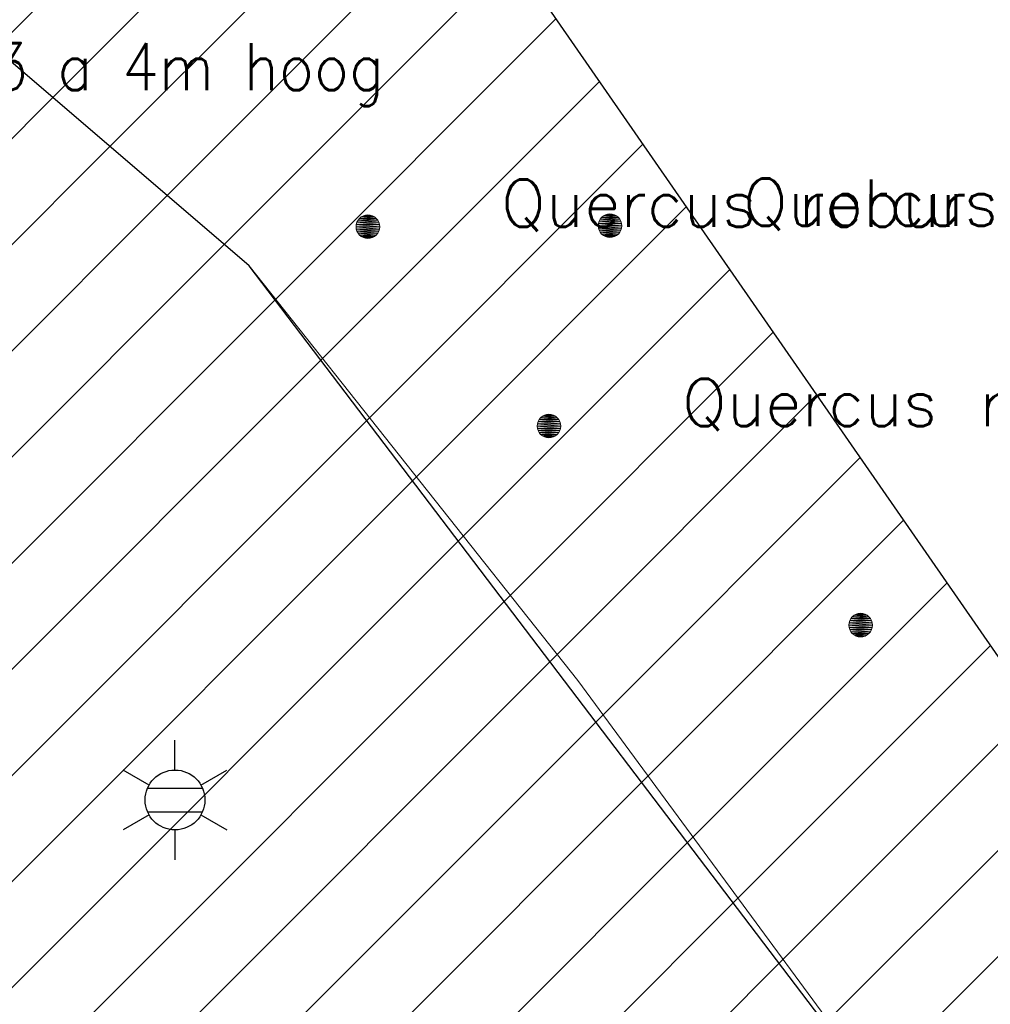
# Model space of a CAD drawing. Header units: metres. Extents: x 102852 to 106916, y 385458 to 392749.
# Tile 37 of 47: x 105008 to 105028, y 388290 to 388310. Entities that reach past the tile are written whole.
import ezdxf
from ezdxf.enums import TextEntityAlignment as Align

# ---------------------------------------------------------------- set-up
doc = ezdxf.new("R2010")
doc.units = ezdxf.units.M
for name, color, linetype, lineweight in [('0-ATLETIEK', 31, 'Continuous', 30), ('0-BEPLANTING', 14, 'Continuous', 30), ('0-GRAS OM SPORTVELDEN', 2, 'Continuous', 30), ('_alg-maatvoering', 7, 'Continuous', 0), ('B-WE-GR-STRUIK-G', 90, 'Continuous', 13), ('B-WE-IE-OV-LICHTMAST-S', 40, 'Continuous', 30), ('Bomen', 84, 'Continuous', 0), ('Boomsoort', 10, 'Continuous', 0), ('X-XX-AL-TEKENBLAD_HULPLIJN-G', 31, 'Continuous', 25)]:
    doc.layers.add(name, color=color, linetype=linetype, lineweight=lineweight)
for name, color, linetype in [('B-10', 60, 'Continuous'), ('B-6', 60, 'Continuous'), ('maaitegel', 31, 'Continuous')]:
    doc.layers.add(name, color=color, linetype=linetype)
doc.styles.add('NLCS-ISO', font='NLCS-ISO.ttf')
doc.styles.add('Style-STANDARD', font='STANDARD.shx')
doc.styles.add('Style-txt', font='txt.shx')

# ---------------------------------------------------------------- blocks, each defined once
blk = doc.blocks.new('B-SIE-WEG_LICHTMAST-SO_4')
at = {"ltscale": 0.1}
for p, q in [((0, 1.266), (0, 2.531)), ((-1.096, 0.633), (-2.192, 1.266)), ((1.096, 0.633), (2.192, 1.266)), ((-1.096, -0.633), (-2.192, -1.266)), ((1.096, -0.633), (2.192, -1.266)), ((0, -1.266), (0, -2.531))]:
    blk.add_line(p, q, dxfattribs=at)
at = {"flags": 128}
for points in [[(-1.163, 0.5), (1.163, 0.5)], [(-1.163, -0.5), (1.163, -0.5)]]:
    blk.add_lwpolyline(points, dxfattribs=at)
at = {"ltscale": 0.1}
blk.add_circle((0, 0), 1.266, dxfattribs=at)
at = {"style": 'NLCS-ISO'}
blk.add_attdef('TYPE', text='', height=1.8, dxfattribs=at).set_placement((0, 2.531), align=Align.BOTTOM_CENTER)
blk = doc.blocks.new('MPOLYGON_255')
at = {"layer": 'Bomen', "flags": 128}
for points in [[(105025.548, 388297.765), (105025.505, 388297.742), (105025.782, 388297.742)], [(105025.595, 388297.779), (105025.548, 388297.765), (105025.739, 388297.765)], [(105025.548, 388297.765), (105025.739, 388297.765), (105025.782, 388297.742)], [(105025.644, 388297.784), (105025.595, 388297.779), (105025.692, 388297.779)], [(105025.595, 388297.779), (105025.692, 388297.779), (105025.739, 388297.765)], [(105025.398, 388297.583), (105025.394, 388297.534), (105025.894, 388297.534)], [(105025.413, 388297.63), (105025.398, 388297.583), (105025.889, 388297.583)], [(105025.398, 388297.583), (105025.889, 388297.583), (105025.894, 388297.534)], [(105025.436, 388297.673), (105025.413, 388297.63), (105025.874, 388297.63)], [(105025.413, 388297.63), (105025.874, 388297.63), (105025.889, 388297.583)], [(105025.467, 388297.711), (105025.436, 388297.673), (105025.851, 388297.673)], [(105025.436, 388297.673), (105025.851, 388297.673), (105025.874, 388297.63)], [(105025.505, 388297.742), (105025.467, 388297.711), (105025.82, 388297.711)], [(105025.467, 388297.711), (105025.82, 388297.711), (105025.851, 388297.673)], [(105025.505, 388297.742), (105025.782, 388297.742), (105025.82, 388297.711)], [(105025.394, 388297.534), (105025.398, 388297.486), (105025.889, 388297.486)], [(105025.394, 388297.534), (105025.894, 388297.534), (105025.889, 388297.486)], [(105025.398, 388297.486), (105025.413, 388297.439), (105025.874, 388297.439)], [(105025.398, 388297.486), (105025.889, 388297.486), (105025.874, 388297.439)], [(105025.413, 388297.439), (105025.436, 388297.395), (105025.851, 388297.395)], [(105025.413, 388297.439), (105025.874, 388297.439), (105025.851, 388297.395)], [(105025.436, 388297.395), (105025.467, 388297.358), (105025.82, 388297.358)], [(105025.436, 388297.395), (105025.851, 388297.395), (105025.82, 388297.358)], [(105025.467, 388297.358), (105025.505, 388297.326), (105025.782, 388297.326)], [(105025.467, 388297.358), (105025.82, 388297.358), (105025.782, 388297.326)], [(105025.505, 388297.326), (105025.548, 388297.303), (105025.739, 388297.303)], [(105025.505, 388297.326), (105025.782, 388297.326), (105025.739, 388297.303)], [(105025.548, 388297.303), (105025.595, 388297.289), (105025.692, 388297.289)], [(105025.548, 388297.303), (105025.739, 388297.303), (105025.692, 388297.289)], [(105025.595, 388297.289), (105025.692, 388297.289), (105025.644, 388297.284)]]:
    blk.add_lwpolyline(points, close=True, dxfattribs=at)
at = {"layer": 'Bomen', "color": 74, "true_color": 0x55aa00, "flags": 128}
for points in [[(105025.505, 388297.742), (105025.548, 388297.765)], [(105025.548, 388297.765), (105025.595, 388297.779)], [(105025.595, 388297.779), (105025.644, 388297.784)], [(105025.644, 388297.784), (105025.692, 388297.779)], [(105025.692, 388297.779), (105025.739, 388297.765)], [(105025.739, 388297.765), (105025.782, 388297.742)], [(105025.394, 388297.534), (105025.398, 388297.583)], [(105025.398, 388297.583), (105025.413, 388297.63)], [(105025.413, 388297.63), (105025.436, 388297.673)], [(105025.436, 388297.673), (105025.467, 388297.711)], [(105025.467, 388297.711), (105025.505, 388297.742)], [(105025.782, 388297.742), (105025.82, 388297.711)], [(105025.82, 388297.711), (105025.851, 388297.673)], [(105025.851, 388297.673), (105025.874, 388297.63)], [(105025.874, 388297.63), (105025.889, 388297.583)], [(105025.889, 388297.583), (105025.894, 388297.534)], [(105025.398, 388297.486), (105025.394, 388297.534)], [(105025.413, 388297.439), (105025.398, 388297.486)], [(105025.436, 388297.395), (105025.413, 388297.439)], [(105025.467, 388297.358), (105025.436, 388297.395)], [(105025.505, 388297.326), (105025.467, 388297.358)], [(105025.82, 388297.358), (105025.782, 388297.326)], [(105025.851, 388297.395), (105025.82, 388297.358)], [(105025.874, 388297.439), (105025.851, 388297.395)], [(105025.889, 388297.486), (105025.874, 388297.439)], [(105025.894, 388297.534), (105025.889, 388297.486)], [(105025.548, 388297.303), (105025.505, 388297.326)], [(105025.595, 388297.289), (105025.548, 388297.303)], [(105025.644, 388297.284), (105025.595, 388297.289)], [(105025.692, 388297.289), (105025.644, 388297.284)], [(105025.739, 388297.303), (105025.692, 388297.289)], [(105025.782, 388297.326), (105025.739, 388297.303)]]:
    blk.add_lwpolyline(points, dxfattribs=at)
at = {"layer": 'Bomen'}
for points in [[(105025.548, 388297.765), (105025.505, 388297.742), (105025.782, 388297.742)], [(105025.595, 388297.779), (105025.548, 388297.765), (105025.739, 388297.765)], [(105025.548, 388297.765), (105025.739, 388297.765), (105025.782, 388297.742)], [(105025.644, 388297.784), (105025.595, 388297.779), (105025.692, 388297.779)], [(105025.595, 388297.779), (105025.692, 388297.779), (105025.739, 388297.765)], [(105025.398, 388297.583), (105025.394, 388297.534), (105025.894, 388297.534)], [(105025.413, 388297.63), (105025.398, 388297.583), (105025.889, 388297.583)], [(105025.398, 388297.583), (105025.889, 388297.583), (105025.894, 388297.534)], [(105025.436, 388297.673), (105025.413, 388297.63), (105025.874, 388297.63)], [(105025.413, 388297.63), (105025.874, 388297.63), (105025.889, 388297.583)], [(105025.467, 388297.711), (105025.436, 388297.673), (105025.851, 388297.673)], [(105025.436, 388297.673), (105025.851, 388297.673), (105025.874, 388297.63)], [(105025.505, 388297.742), (105025.467, 388297.711), (105025.82, 388297.711)], [(105025.467, 388297.711), (105025.82, 388297.711), (105025.851, 388297.673)], [(105025.505, 388297.742), (105025.782, 388297.742), (105025.82, 388297.711)]]:
    blk.add_solid(points, dxfattribs=at)
at = {"layer": 'Bomen', "extrusion": (0, 0, -1)}
for points in [[(-105025.394, 388297.534), (-105025.398, 388297.486), (-105025.889, 388297.486)], [(-105025.394, 388297.534), (-105025.894, 388297.534), (-105025.889, 388297.486)], [(-105025.398, 388297.486), (-105025.413, 388297.439), (-105025.874, 388297.439)], [(-105025.398, 388297.486), (-105025.889, 388297.486), (-105025.874, 388297.439)], [(-105025.413, 388297.439), (-105025.436, 388297.395), (-105025.851, 388297.395)], [(-105025.413, 388297.439), (-105025.874, 388297.439), (-105025.851, 388297.395)], [(-105025.436, 388297.395), (-105025.467, 388297.358), (-105025.82, 388297.358)], [(-105025.436, 388297.395), (-105025.851, 388297.395), (-105025.82, 388297.358)], [(-105025.467, 388297.358), (-105025.505, 388297.326), (-105025.782, 388297.326)], [(-105025.467, 388297.358), (-105025.82, 388297.358), (-105025.782, 388297.326)], [(-105025.505, 388297.326), (-105025.548, 388297.303), (-105025.739, 388297.303)], [(-105025.505, 388297.326), (-105025.782, 388297.326), (-105025.739, 388297.303)], [(-105025.548, 388297.303), (-105025.595, 388297.289), (-105025.692, 388297.289)], [(-105025.548, 388297.303), (-105025.739, 388297.303), (-105025.692, 388297.289)], [(-105025.595, 388297.289), (-105025.692, 388297.289), (-105025.644, 388297.284)]]:
    blk.add_solid(points, dxfattribs=at)
blk = doc.blocks.new('MPOLYGON_322')
at = {"layer": 'Bomen', "flags": 128}
for points in [[(105015.01, 388306.098), (105014.987, 388306.055), (105015.449, 388306.055)], [(105015.041, 388306.136), (105015.01, 388306.098), (105015.425, 388306.098)], [(105015.01, 388306.098), (105015.425, 388306.098), (105015.449, 388306.055)], [(105015.079, 388306.167), (105015.041, 388306.136), (105015.394, 388306.136)], [(105015.041, 388306.136), (105015.394, 388306.136), (105015.425, 388306.098)], [(105015.122, 388306.19), (105015.079, 388306.167), (105015.356, 388306.167)], [(105015.079, 388306.167), (105015.356, 388306.167), (105015.394, 388306.136)], [(105015.169, 388306.204), (105015.122, 388306.19), (105015.313, 388306.19)], [(105015.122, 388306.19), (105015.313, 388306.19), (105015.356, 388306.167)], [(105015.218, 388306.209), (105015.169, 388306.204), (105015.266, 388306.204)], [(105015.169, 388306.204), (105015.266, 388306.204), (105015.313, 388306.19)], [(105014.972, 388306.008), (105014.968, 388305.959), (105015.468, 388305.959)], [(105014.968, 388305.959), (105014.972, 388305.91), (105015.463, 388305.91)], [(105014.968, 388305.959), (105015.468, 388305.959), (105015.463, 388305.91)], [(105014.987, 388306.055), (105014.972, 388306.008), (105015.463, 388306.008)], [(105014.972, 388306.008), (105015.463, 388306.008), (105015.468, 388305.959)], [(105014.972, 388305.91), (105014.987, 388305.863), (105015.449, 388305.863)], [(105014.972, 388305.91), (105015.463, 388305.91), (105015.449, 388305.863)], [(105014.987, 388306.055), (105015.449, 388306.055), (105015.463, 388306.008)], [(105014.987, 388305.863), (105015.01, 388305.82), (105015.425, 388305.82)], [(105014.987, 388305.863), (105015.449, 388305.863), (105015.425, 388305.82)], [(105015.01, 388305.82), (105015.041, 388305.782), (105015.394, 388305.782)], [(105015.01, 388305.82), (105015.425, 388305.82), (105015.394, 388305.782)], [(105015.041, 388305.782), (105015.079, 388305.751), (105015.356, 388305.751)], [(105015.041, 388305.782), (105015.394, 388305.782), (105015.356, 388305.751)], [(105015.079, 388305.751), (105015.122, 388305.728), (105015.313, 388305.728)], [(105015.079, 388305.751), (105015.356, 388305.751), (105015.313, 388305.728)], [(105015.122, 388305.728), (105015.169, 388305.714), (105015.266, 388305.714)], [(105015.122, 388305.728), (105015.313, 388305.728), (105015.266, 388305.714)], [(105015.169, 388305.714), (105015.266, 388305.714), (105015.218, 388305.709)]]:
    blk.add_lwpolyline(points, close=True, dxfattribs=at)
at = {"layer": 'Bomen', "color": 74, "true_color": 0x55aa00, "flags": 128}
for points in [[(105014.987, 388306.055), (105015.01, 388306.098)], [(105015.01, 388306.098), (105015.041, 388306.136)], [(105015.041, 388306.136), (105015.079, 388306.167)], [(105015.079, 388306.167), (105015.122, 388306.19)], [(105015.122, 388306.19), (105015.169, 388306.204)], [(105015.169, 388306.204), (105015.218, 388306.209)], [(105015.218, 388306.209), (105015.266, 388306.204)], [(105015.266, 388306.204), (105015.313, 388306.19)], [(105015.313, 388306.19), (105015.356, 388306.167)], [(105015.356, 388306.167), (105015.394, 388306.136)], [(105015.394, 388306.136), (105015.425, 388306.098)], [(105015.425, 388306.098), (105015.449, 388306.055)], [(105014.968, 388305.959), (105014.972, 388306.008)], [(105014.972, 388305.91), (105014.968, 388305.959)], [(105014.972, 388306.008), (105014.987, 388306.055)], [(105014.987, 388305.863), (105014.972, 388305.91)], [(105015.449, 388306.055), (105015.463, 388306.008)], [(105015.463, 388305.91), (105015.449, 388305.863)], [(105015.463, 388306.008), (105015.468, 388305.959)], [(105015.468, 388305.959), (105015.463, 388305.91)], [(105015.01, 388305.82), (105014.987, 388305.863)], [(105015.041, 388305.782), (105015.01, 388305.82)], [(105015.079, 388305.751), (105015.041, 388305.782)], [(105015.122, 388305.728), (105015.079, 388305.751)], [(105015.169, 388305.714), (105015.122, 388305.728)], [(105015.218, 388305.709), (105015.169, 388305.714)], [(105015.266, 388305.714), (105015.218, 388305.709)], [(105015.313, 388305.728), (105015.266, 388305.714)], [(105015.356, 388305.751), (105015.313, 388305.728)], [(105015.394, 388305.782), (105015.356, 388305.751)], [(105015.425, 388305.82), (105015.394, 388305.782)], [(105015.449, 388305.863), (105015.425, 388305.82)]]:
    blk.add_lwpolyline(points, dxfattribs=at)
at = {"layer": 'Bomen'}
for points in [[(105015.01, 388306.098), (105014.987, 388306.055), (105015.449, 388306.055)], [(105015.041, 388306.136), (105015.01, 388306.098), (105015.425, 388306.098)], [(105015.01, 388306.098), (105015.425, 388306.098), (105015.449, 388306.055)], [(105015.079, 388306.167), (105015.041, 388306.136), (105015.394, 388306.136)], [(105015.041, 388306.136), (105015.394, 388306.136), (105015.425, 388306.098)], [(105015.122, 388306.19), (105015.079, 388306.167), (105015.356, 388306.167)], [(105015.079, 388306.167), (105015.356, 388306.167), (105015.394, 388306.136)], [(105015.169, 388306.204), (105015.122, 388306.19), (105015.313, 388306.19)], [(105015.122, 388306.19), (105015.313, 388306.19), (105015.356, 388306.167)], [(105015.218, 388306.209), (105015.169, 388306.204), (105015.266, 388306.204)], [(105015.169, 388306.204), (105015.266, 388306.204), (105015.313, 388306.19)], [(105014.972, 388306.008), (105014.968, 388305.959), (105015.468, 388305.959)], [(105014.987, 388306.055), (105014.972, 388306.008), (105015.463, 388306.008)], [(105014.972, 388306.008), (105015.463, 388306.008), (105015.468, 388305.959)], [(105014.987, 388306.055), (105015.449, 388306.055), (105015.463, 388306.008)]]:
    blk.add_solid(points, dxfattribs=at)
at = {"layer": 'Bomen', "extrusion": (0, 0, -1)}
for points in [[(-105014.968, 388305.959), (-105014.972, 388305.91), (-105015.463, 388305.91)], [(-105014.968, 388305.959), (-105015.468, 388305.959), (-105015.463, 388305.91)], [(-105014.972, 388305.91), (-105014.987, 388305.863), (-105015.449, 388305.863)], [(-105014.972, 388305.91), (-105015.463, 388305.91), (-105015.449, 388305.863)], [(-105014.987, 388305.863), (-105015.01, 388305.82), (-105015.425, 388305.82)], [(-105014.987, 388305.863), (-105015.449, 388305.863), (-105015.425, 388305.82)], [(-105015.01, 388305.82), (-105015.041, 388305.782), (-105015.394, 388305.782)], [(-105015.01, 388305.82), (-105015.425, 388305.82), (-105015.394, 388305.782)], [(-105015.041, 388305.782), (-105015.079, 388305.751), (-105015.356, 388305.751)], [(-105015.041, 388305.782), (-105015.394, 388305.782), (-105015.356, 388305.751)], [(-105015.079, 388305.751), (-105015.122, 388305.728), (-105015.313, 388305.728)], [(-105015.079, 388305.751), (-105015.356, 388305.751), (-105015.313, 388305.728)], [(-105015.122, 388305.728), (-105015.169, 388305.714), (-105015.266, 388305.714)], [(-105015.122, 388305.728), (-105015.313, 388305.728), (-105015.266, 388305.714)], [(-105015.169, 388305.714), (-105015.266, 388305.714), (-105015.218, 388305.709)]]:
    blk.add_solid(points, dxfattribs=at)
blk = doc.blocks.new('MPOLYGON_323')
at = {"layer": 'Bomen', "flags": 128}
for points in [[(105020.109, 388306.076), (105020.095, 388306.029), (105020.585, 388306.029)], [(105020.132, 388306.119), (105020.109, 388306.076), (105020.571, 388306.076)], [(105020.109, 388306.076), (105020.571, 388306.076), (105020.585, 388306.029)], [(105020.163, 388306.157), (105020.132, 388306.119), (105020.548, 388306.119)], [(105020.132, 388306.119), (105020.548, 388306.119), (105020.571, 388306.076)], [(105020.201, 388306.188), (105020.163, 388306.157), (105020.517, 388306.157)], [(105020.163, 388306.157), (105020.517, 388306.157), (105020.548, 388306.119)], [(105020.244, 388306.211), (105020.201, 388306.188), (105020.479, 388306.188)], [(105020.201, 388306.188), (105020.479, 388306.188), (105020.517, 388306.157)], [(105020.291, 388306.225), (105020.244, 388306.211), (105020.436, 388306.211)], [(105020.244, 388306.211), (105020.436, 388306.211), (105020.479, 388306.188)], [(105020.34, 388306.23), (105020.291, 388306.225), (105020.389, 388306.225)], [(105020.291, 388306.225), (105020.389, 388306.225), (105020.436, 388306.211)], [(105020.095, 388306.029), (105020.09, 388305.98), (105020.59, 388305.98)], [(105020.09, 388305.98), (105020.095, 388305.931), (105020.585, 388305.931)], [(105020.09, 388305.98), (105020.59, 388305.98), (105020.585, 388305.931)], [(105020.095, 388306.029), (105020.585, 388306.029), (105020.59, 388305.98)], [(105020.095, 388305.931), (105020.109, 388305.884), (105020.571, 388305.884)], [(105020.095, 388305.931), (105020.585, 388305.931), (105020.571, 388305.884)], [(105020.109, 388305.884), (105020.132, 388305.841), (105020.548, 388305.841)], [(105020.109, 388305.884), (105020.571, 388305.884), (105020.548, 388305.841)], [(105020.132, 388305.841), (105020.163, 388305.803), (105020.517, 388305.803)], [(105020.132, 388305.841), (105020.548, 388305.841), (105020.517, 388305.803)], [(105020.163, 388305.803), (105020.201, 388305.772), (105020.479, 388305.772)], [(105020.163, 388305.803), (105020.517, 388305.803), (105020.479, 388305.772)], [(105020.201, 388305.772), (105020.244, 388305.749), (105020.436, 388305.749)], [(105020.201, 388305.772), (105020.479, 388305.772), (105020.436, 388305.749)], [(105020.244, 388305.749), (105020.291, 388305.735), (105020.389, 388305.735)], [(105020.244, 388305.749), (105020.436, 388305.749), (105020.389, 388305.735)], [(105020.291, 388305.735), (105020.389, 388305.735), (105020.34, 388305.73)]]:
    blk.add_lwpolyline(points, close=True, dxfattribs=at)
at = {"layer": 'Bomen', "color": 74, "true_color": 0x55aa00, "flags": 128}
for points in [[(105020.095, 388306.029), (105020.109, 388306.076)], [(105020.109, 388306.076), (105020.132, 388306.119)], [(105020.132, 388306.119), (105020.163, 388306.157)], [(105020.163, 388306.157), (105020.201, 388306.188)], [(105020.201, 388306.188), (105020.244, 388306.211)], [(105020.244, 388306.211), (105020.291, 388306.225)], [(105020.291, 388306.225), (105020.34, 388306.23)], [(105020.34, 388306.23), (105020.389, 388306.225)], [(105020.389, 388306.225), (105020.436, 388306.211)], [(105020.436, 388306.211), (105020.479, 388306.188)], [(105020.479, 388306.188), (105020.517, 388306.157)], [(105020.517, 388306.157), (105020.548, 388306.119)], [(105020.548, 388306.119), (105020.571, 388306.076)], [(105020.571, 388306.076), (105020.585, 388306.029)], [(105020.09, 388305.98), (105020.095, 388306.029)], [(105020.095, 388305.931), (105020.09, 388305.98)], [(105020.109, 388305.884), (105020.095, 388305.931)], [(105020.132, 388305.841), (105020.109, 388305.884)], [(105020.571, 388305.884), (105020.548, 388305.841)], [(105020.585, 388305.931), (105020.571, 388305.884)], [(105020.585, 388306.029), (105020.59, 388305.98)], [(105020.59, 388305.98), (105020.585, 388305.931)], [(105020.163, 388305.803), (105020.132, 388305.841)], [(105020.201, 388305.772), (105020.163, 388305.803)], [(105020.244, 388305.749), (105020.201, 388305.772)], [(105020.291, 388305.735), (105020.244, 388305.749)], [(105020.34, 388305.73), (105020.291, 388305.735)], [(105020.389, 388305.735), (105020.34, 388305.73)], [(105020.436, 388305.749), (105020.389, 388305.735)], [(105020.479, 388305.772), (105020.436, 388305.749)], [(105020.517, 388305.803), (105020.479, 388305.772)], [(105020.548, 388305.841), (105020.517, 388305.803)]]:
    blk.add_lwpolyline(points, dxfattribs=at)
at = {"layer": 'Bomen'}
for points in [[(105020.109, 388306.076), (105020.095, 388306.029), (105020.585, 388306.029)], [(105020.132, 388306.119), (105020.109, 388306.076), (105020.571, 388306.076)], [(105020.109, 388306.076), (105020.571, 388306.076), (105020.585, 388306.029)], [(105020.163, 388306.157), (105020.132, 388306.119), (105020.548, 388306.119)], [(105020.132, 388306.119), (105020.548, 388306.119), (105020.571, 388306.076)], [(105020.201, 388306.188), (105020.163, 388306.157), (105020.517, 388306.157)], [(105020.163, 388306.157), (105020.517, 388306.157), (105020.548, 388306.119)], [(105020.244, 388306.211), (105020.201, 388306.188), (105020.479, 388306.188)], [(105020.201, 388306.188), (105020.479, 388306.188), (105020.517, 388306.157)], [(105020.291, 388306.225), (105020.244, 388306.211), (105020.436, 388306.211)], [(105020.244, 388306.211), (105020.436, 388306.211), (105020.479, 388306.188)], [(105020.34, 388306.23), (105020.291, 388306.225), (105020.389, 388306.225)], [(105020.291, 388306.225), (105020.389, 388306.225), (105020.436, 388306.211)], [(105020.095, 388306.029), (105020.09, 388305.98), (105020.59, 388305.98)], [(105020.095, 388306.029), (105020.585, 388306.029), (105020.59, 388305.98)]]:
    blk.add_solid(points, dxfattribs=at)
at = {"layer": 'Bomen', "extrusion": (0, 0, -1)}
for points in [[(-105020.09, 388305.98), (-105020.095, 388305.931), (-105020.585, 388305.931)], [(-105020.09, 388305.98), (-105020.59, 388305.98), (-105020.585, 388305.931)], [(-105020.095, 388305.931), (-105020.109, 388305.884), (-105020.571, 388305.884)], [(-105020.095, 388305.931), (-105020.585, 388305.931), (-105020.571, 388305.884)], [(-105020.109, 388305.884), (-105020.132, 388305.841), (-105020.548, 388305.841)], [(-105020.109, 388305.884), (-105020.571, 388305.884), (-105020.548, 388305.841)], [(-105020.132, 388305.841), (-105020.163, 388305.803), (-105020.517, 388305.803)], [(-105020.132, 388305.841), (-105020.548, 388305.841), (-105020.517, 388305.803)], [(-105020.163, 388305.803), (-105020.201, 388305.772), (-105020.479, 388305.772)], [(-105020.163, 388305.803), (-105020.517, 388305.803), (-105020.479, 388305.772)], [(-105020.201, 388305.772), (-105020.244, 388305.749), (-105020.436, 388305.749)], [(-105020.201, 388305.772), (-105020.479, 388305.772), (-105020.436, 388305.749)], [(-105020.244, 388305.749), (-105020.291, 388305.735), (-105020.389, 388305.735)], [(-105020.244, 388305.749), (-105020.436, 388305.749), (-105020.389, 388305.735)], [(-105020.291, 388305.735), (-105020.389, 388305.735), (-105020.34, 388305.73)]]:
    blk.add_solid(points, dxfattribs=at)
blk = doc.blocks.new('MPOLYGON_423')
at = {"layer": 'Bomen', "flags": 128}
for points in [[(105018.872, 388301.921), (105018.841, 388301.883), (105019.257, 388301.883)], [(105018.91, 388301.952), (105018.872, 388301.921), (105019.226, 388301.921)], [(105018.872, 388301.921), (105019.226, 388301.921), (105019.257, 388301.883)], [(105018.953, 388301.975), (105018.91, 388301.952), (105019.188, 388301.952)], [(105018.91, 388301.952), (105019.188, 388301.952), (105019.226, 388301.921)], [(105019, 388301.989), (105018.953, 388301.975), (105019.145, 388301.975)], [(105018.953, 388301.975), (105019.145, 388301.975), (105019.188, 388301.952)], [(105019.049, 388301.994), (105019, 388301.989), (105019.098, 388301.989)], [(105019, 388301.989), (105019.098, 388301.989), (105019.145, 388301.975)], [(105018.804, 388301.793), (105018.799, 388301.744), (105019.299, 388301.744)], [(105018.799, 388301.744), (105018.804, 388301.695), (105019.294, 388301.695)], [(105018.799, 388301.744), (105019.299, 388301.744), (105019.294, 388301.695)], [(105018.818, 388301.84), (105018.804, 388301.793), (105019.294, 388301.793)], [(105018.804, 388301.793), (105019.294, 388301.793), (105019.299, 388301.744)], [(105018.841, 388301.883), (105018.818, 388301.84), (105019.28, 388301.84)], [(105018.818, 388301.84), (105019.28, 388301.84), (105019.294, 388301.793)], [(105018.841, 388301.883), (105019.257, 388301.883), (105019.28, 388301.84)], [(105018.804, 388301.695), (105018.818, 388301.649), (105019.28, 388301.649)], [(105018.804, 388301.695), (105019.294, 388301.695), (105019.28, 388301.649)], [(105018.818, 388301.649), (105018.841, 388301.605), (105019.257, 388301.605)], [(105018.818, 388301.649), (105019.28, 388301.649), (105019.257, 388301.605)], [(105018.841, 388301.605), (105018.872, 388301.567), (105019.226, 388301.567)], [(105018.841, 388301.605), (105019.257, 388301.605), (105019.226, 388301.567)], [(105018.872, 388301.567), (105018.91, 388301.536), (105019.188, 388301.536)], [(105018.872, 388301.567), (105019.226, 388301.567), (105019.188, 388301.536)], [(105018.91, 388301.536), (105018.953, 388301.513), (105019.145, 388301.513)], [(105018.91, 388301.536), (105019.188, 388301.536), (105019.145, 388301.513)], [(105018.953, 388301.513), (105019, 388301.499), (105019.098, 388301.499)], [(105018.953, 388301.513), (105019.145, 388301.513), (105019.098, 388301.499)], [(105019, 388301.499), (105019.098, 388301.499), (105019.049, 388301.494)]]:
    blk.add_lwpolyline(points, close=True, dxfattribs=at)
at = {"layer": 'Bomen', "color": 74, "true_color": 0x55aa00, "flags": 128}
for points in [[(105018.841, 388301.883), (105018.872, 388301.921)], [(105018.872, 388301.921), (105018.91, 388301.952)], [(105018.91, 388301.952), (105018.953, 388301.975)], [(105018.953, 388301.975), (105019, 388301.989)], [(105019, 388301.989), (105019.049, 388301.994)], [(105019.049, 388301.994), (105019.098, 388301.989)], [(105019.098, 388301.989), (105019.145, 388301.975)], [(105019.145, 388301.975), (105019.188, 388301.952)], [(105019.188, 388301.952), (105019.226, 388301.921)], [(105019.226, 388301.921), (105019.257, 388301.883)], [(105018.799, 388301.744), (105018.804, 388301.793)], [(105018.804, 388301.695), (105018.799, 388301.744)], [(105018.804, 388301.793), (105018.818, 388301.84)], [(105018.818, 388301.84), (105018.841, 388301.883)], [(105019.257, 388301.883), (105019.28, 388301.84)], [(105019.28, 388301.84), (105019.294, 388301.793)], [(105019.294, 388301.793), (105019.299, 388301.744)], [(105019.299, 388301.744), (105019.294, 388301.695)], [(105018.818, 388301.649), (105018.804, 388301.695)], [(105018.841, 388301.605), (105018.818, 388301.649)], [(105018.872, 388301.567), (105018.841, 388301.605)], [(105018.91, 388301.536), (105018.872, 388301.567)], [(105018.953, 388301.513), (105018.91, 388301.536)], [(105019, 388301.499), (105018.953, 388301.513)], [(105019.049, 388301.494), (105019, 388301.499)], [(105019.098, 388301.499), (105019.049, 388301.494)], [(105019.145, 388301.513), (105019.098, 388301.499)], [(105019.188, 388301.536), (105019.145, 388301.513)], [(105019.226, 388301.567), (105019.188, 388301.536)], [(105019.257, 388301.605), (105019.226, 388301.567)], [(105019.28, 388301.649), (105019.257, 388301.605)], [(105019.294, 388301.695), (105019.28, 388301.649)]]:
    blk.add_lwpolyline(points, dxfattribs=at)
at = {"layer": 'Bomen'}
for points in [[(105018.872, 388301.921), (105018.841, 388301.883), (105019.257, 388301.883)], [(105018.91, 388301.952), (105018.872, 388301.921), (105019.226, 388301.921)], [(105018.872, 388301.921), (105019.226, 388301.921), (105019.257, 388301.883)], [(105018.953, 388301.975), (105018.91, 388301.952), (105019.188, 388301.952)], [(105018.91, 388301.952), (105019.188, 388301.952), (105019.226, 388301.921)], [(105019, 388301.989), (105018.953, 388301.975), (105019.145, 388301.975)], [(105018.953, 388301.975), (105019.145, 388301.975), (105019.188, 388301.952)], [(105019.049, 388301.994), (105019, 388301.989), (105019.098, 388301.989)], [(105019, 388301.989), (105019.098, 388301.989), (105019.145, 388301.975)], [(105018.804, 388301.793), (105018.799, 388301.744), (105019.299, 388301.744)], [(105018.818, 388301.84), (105018.804, 388301.793), (105019.294, 388301.793)], [(105018.804, 388301.793), (105019.294, 388301.793), (105019.299, 388301.744)], [(105018.841, 388301.883), (105018.818, 388301.84), (105019.28, 388301.84)], [(105018.818, 388301.84), (105019.28, 388301.84), (105019.294, 388301.793)], [(105018.841, 388301.883), (105019.257, 388301.883), (105019.28, 388301.84)]]:
    blk.add_solid(points, dxfattribs=at)
at = {"layer": 'Bomen', "extrusion": (0, 0, -1)}
for points in [[(-105018.799, 388301.744), (-105018.804, 388301.695), (-105019.294, 388301.695)], [(-105018.799, 388301.744), (-105019.299, 388301.744), (-105019.294, 388301.695)], [(-105018.804, 388301.695), (-105018.818, 388301.649), (-105019.28, 388301.649)], [(-105018.804, 388301.695), (-105019.294, 388301.695), (-105019.28, 388301.649)], [(-105018.818, 388301.649), (-105018.841, 388301.605), (-105019.257, 388301.605)], [(-105018.818, 388301.649), (-105019.28, 388301.649), (-105019.257, 388301.605)], [(-105018.841, 388301.605), (-105018.872, 388301.567), (-105019.226, 388301.567)], [(-105018.841, 388301.605), (-105019.257, 388301.605), (-105019.226, 388301.567)], [(-105018.872, 388301.567), (-105018.91, 388301.536), (-105019.188, 388301.536)], [(-105018.872, 388301.567), (-105019.226, 388301.567), (-105019.188, 388301.536)], [(-105018.91, 388301.536), (-105018.953, 388301.513), (-105019.145, 388301.513)], [(-105018.91, 388301.536), (-105019.188, 388301.536), (-105019.145, 388301.513)], [(-105018.953, 388301.513), (-105019, 388301.499), (-105019.098, 388301.499)], [(-105018.953, 388301.513), (-105019.145, 388301.513), (-105019.098, 388301.499)], [(-105019, 388301.499), (-105019.098, 388301.499), (-105019.049, 388301.494)]]:
    blk.add_solid(points, dxfattribs=at)

msp = doc.modelspace()

# ---------------------------------------------------------------- hatches: boundary and pattern name
at = {"layer": '0-ATLETIEK'}
h = msp.add_hatch(dxfattribs=at)
h.set_pattern_fill('ANSI31', color=256, scale=0.5)
h.paths.add_polyline_path([(104949.744, 388260.667), (104948.765, 388257.879), (104947.964, 388255.036), (104947.342, 388252.147), (104946.926, 388249.427), (104946.67, 388246.687), (104946.575, 388243.937), (104946.64, 388241.186), (104946.865, 388238.443), (104947.251, 388235.718), (104947.795, 388233.02), (104948.495, 388230.359), (104938.483, 388239.174), (104933.442, 388233.477), (104962.602, 388207.846), (105017.728, 388159.385), (105031.722, 388147.07), (105034.252, 388149.944), (105035.263, 388149.622), (105037.402, 388149.022), (105039.567, 388148.522), (105042.042, 388148.08), (105044.536, 388147.77), (105046.548, 388147.617), (105048.366, 388147.553), (105050.645, 388147.57), (105051.843, 388147.624), (105053.159, 388147.717), (105053.995, 388147.796), (105056.718, 388148.156), (105059.417, 388148.674), (105062.08, 388149.347), (105064.7, 388150.173), (105067.268, 388151.15), (105069.944, 388152.366), (105072.54, 388153.745), (105075.045, 388155.283), (105077.45, 388156.972), (105079.746, 388158.806), (105081.924, 388160.779), (105083.976, 388162.884), (105085.894, 388165.11), (105087.671, 388167.452), (105089.299, 388169.899), (105090.82, 388172.529), (105092.17, 388175.251), (105093.343, 388178.054), (105094.335, 388180.926), (105095.141, 388183.856), (105095.757, 388186.831), (105096.183, 388189.84), (105096.415, 388192.87), (105096.453, 388195.908), (105096.296, 388198.942), (105096, 388201.659), (105095.546, 388204.355), (105094.936, 388207.019), (105094.173, 388209.644), (105093.258, 388212.22), (105092.196, 388214.738), (105090.989, 388217.19), (105089.641, 388219.568), (105088.068, 388221.994), (105086.349, 388224.318), (105084.49, 388226.532), (105082.499, 388228.628), (105080.383, 388230.597), (105025.245, 388279.104), (105023.001, 388280.957), (105020.647, 388282.669), (105018.192, 388284.233), (105015.646, 388285.644), (105013.019, 388286.896), (105010.319, 388287.985), (105007.558, 388288.906), (105004.746, 388289.656), (105001.893, 388290.232), (104999.01, 388290.632), (104996.107, 388290.855), (104993.197, 388290.899), (104990.244, 388290.761), (104987.305, 388290.439), (104984.392, 388289.935), (104981.516, 388289.251), (104978.689, 388288.388), (104975.92, 388287.352), (104973.222, 388286.144), (104970.604, 388284.772), (104968.076, 388283.238), (104965.649, 388281.55), (104963.332, 388279.715), (104961.133, 388277.738), (104959.062, 388275.629), (104957.128, 388273.396), (104955.337, 388271.045), (104953.697, 388268.588), (104952.215, 388266.032), (104950.895, 388263.388)])
h.paths.add_polyline_path([(105017.918, 388274.838), (105018.51, 388274.352), (105010.488, 388265.156), (105019.139, 388257.529), (105020.44, 388258.99), (105062.03, 388222.393), (105060.712, 388220.92), (105069.442, 388213.17), (105077.571, 388222.31, -0.934714), (105024.482, 388164.158), (105029.017, 388169.34), (105025.947, 388172.05), (105021.351, 388166.848), (104967.876, 388213.845, -0.090112), (104959.113, 388224.907), (104961.963, 388228.175), (104997.111, 388197.258), (104995.528, 388195.385), (105003.163, 388188.865), (105007.795, 388194.163), (105000.191, 388200.845), (104998.595, 388198.97), (104966.889, 388226.841), (104985.096, 388247.451), (104985.665, 388246.937), (104989.961, 388251.891), (104988.159, 388253.422), (104987.623, 388252.883), (104966.246, 388271.616), (104968.225, 388273.436), (104970.323, 388275.117), (104972.531, 388276.651), (104974.838, 388278.031), (104977.233, 388279.251), (104979.706, 388280.305), (104982.245, 388281.188), (104984.839, 388281.896), (104987.474, 388282.427), (104990.14, 388282.776), (104992.823, 388282.944), (104995.511, 388282.928), (104998.192, 388282.729), (105000.853, 388282.348), (105003.482, 388281.787), (105006.067, 388281.049), (105008.596, 388280.136), (105011.057, 388279.053), (105013.438, 388277.805), (105015.728, 388276.398)], flags=16)
h.paths.add_polyline_path([(105050.477, 388161.654), (105060.103, 388183.363), (105061.882, 388182.576), (105062.944, 388184.559), (105064.596, 388183.614), (105066.181, 388182.558), (105067.691, 388181.398), (105069.118, 388180.137), (105070.457, 388178.783), (105071.651, 388177.403), (105072.753, 388175.949), (105073.377, 388175.001), (105073.957, 388174.024), (105074.008, 388173.938), (105073.921, 388173.889), (105051.622, 388160.491, -2.223758)], flags=0)
h.paths.add_polyline_path([(105058.156, 388173.048), (105069.256, 388173.048), (105069.256, 388175.748), (105058.156, 388175.748)], flags=8)
h.paths.add_polyline_path([(105064.337, 388193.13), (105069.602, 388202.6), (105082.903, 388195.183), (105077.632, 388185.753)], flags=0)
h.paths.add_polyline_path([(105068.229, 388192.753), (105079.329, 388192.753), (105079.329, 388195.453), (105068.229, 388195.453)], flags=8)
h.paths.add_polyline_path([(105070.339, 388195.56), (105077.839, 388195.56), (105077.839, 388197.36), (105070.339, 388197.36)], flags=8)
h.paths.add_polyline_path([(105013.98, 388218.441), (105027.137, 388218.441), (105027.137, 388221.141), (105013.98, 388221.141)], flags=8)
at = {"layer": '0-BEPLANTING', "ltscale": 0.2}
h = msp.add_hatch(dxfattribs=at)
h.set_pattern_fill('ANSI31', color=256, scale=0.1, pattern_type=2)
h.set_pattern_definition([(45, (0, 0), (-1.122532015, 1.122532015), [])])
h.paths.add_polyline_path([(105065.737, 388136.462), (105067.35, 388138.352), (105071.351, 388142.347), (105071.081, 388142.576), (105072.148, 388141.63), (105101.068, 388172.737), (105108.535, 388185.584), (105118.803, 388203.572), (105116.556, 388206.183), (105105.283, 388216.058), (105068.962, 388247.964), (105041.039, 388272.612), (105028.48, 388284.381), (105012.706, 388305.132), (104993.469, 388321.613), (105005.563, 388330.004), (105028.796, 388296.517), (105043.871, 388275.93), (105049.991, 388269.913), (105088.319, 388237.582), (105113.464, 388214.082), (105118.301, 388210.551), (105121.361, 388206.818), (105120.522, 388203.662), (105101.899, 388171.82), (105076.595, 388144.271), (105049.734, 388115.215), (105008.947, 388153.16), (105008.619, 388152.827), (105008.36, 388153.037), (105010.81, 388155.895), (105014.58, 388152.596), (105014.956, 388153.014), (105031.58, 388138.45), (105031.007, 388137.708), (105033.349, 388135.83), (105049.124, 388121.946), (105062.799, 388137.552), (105063.537, 388138.393)])
at = {"layer": '0-GRAS OM SPORTVELDEN', "ltscale": 0.2}
h = msp.add_hatch(dxfattribs=at)
h.set_pattern_fill('ANSI31', color=256, scale=0.5)
h.paths.add_polyline_path([(105067.664, 388150.922), (105073.62, 388145.681), (105073.568, 388145.622), (105073.672, 388145.53), (105071.035, 388142.617), (105071.081, 388142.576), (105071.351, 388142.347), (105071.346, 388142.342), (105072.148, 388141.63), (105101.068, 388172.737), (105108.535, 388185.584), (105118.803, 388203.572), (105116.556, 388206.183), (105105.283, 388216.058), (105068.962, 388247.964), (105041.039, 388272.612), (105028.48, 388284.381), (105012.706, 388305.132), (104993.469, 388321.613), (104991.641, 388317.403), (104992.756, 388316.667), (104992.925, 388315.588), (104987.201, 388309.166), (104972.593, 388292.144), (104957.242, 388276.217), (104944.757, 388260.964), (104926.911, 388240.402), (104923.953, 388240.828), (104921.406, 388239.987), (104920.736, 388239.176), (104920.997, 388238.933), (104921.553, 388238.295), (104920.857, 388237.532), (104923.544, 388235.132), (104958.079, 388205.158), (104976.539, 388188.711), (104992.147, 388175.346), (104994.302, 388170.136), (104996.122, 388168.52), (104998.298, 388171.06), (105002.925, 388167.032), (105002.997, 388167.105), (105004.438, 388165.874), (105005.558, 388167.147), (105004.789, 388167.835), (104930.386, 388233.243), (104938.281, 388242.269), (104943.248, 388237.934), (104946.27, 388241.373), (104946.216, 388244.151), (104946.32, 388246.851), (104946.577, 388249.541), (104946.987, 388252.212), (104947.614, 388255.122), (104948.422, 388257.988), (104949.408, 388260.797), (104950.568, 388263.539), (104951.897, 388266.202), (104953.391, 388268.777), (104955.043, 388271.254), (104956.848, 388273.622), (104958.797, 388275.872), (104960.884, 388277.998), (104963.099, 388279.99), (104965.434, 388281.839), (104967.88, 388283.54), (104970.427, 388285.085), (104973.065, 388286.468), (104975.784, 388287.685), (104978.573, 388288.729), (104981.422, 388289.598), (104984.32, 388290.288), (104987.255, 388290.796), (104990.216, 388291.12), (104993.191, 388291.259), (104996.124, 388291.214), (104999.048, 388290.99), (105001.953, 388290.587), (105004.828, 388290.007), (105007.661, 388289.251), (105010.444, 388288.323), (105013.163, 388287.226), (105015.811, 388285.964), (105018.376, 388284.543), (105020.849, 388282.966), (105023.221, 388281.241), (105025.483, 388279.374), (105080.621, 388230.867), (105082.752, 388228.884), (105084.759, 388226.772), (105086.632, 388224.541), (105088.364, 388222.199), (105089.949, 388219.755), (105091.307, 388217.358), (105092.523, 388214.887), (105093.594, 388212.35), (105094.516, 388209.754), (105095.285, 388207.11), (105095.899, 388204.425), (105096.356, 388201.709), (105096.655, 388198.971), (105096.812, 388195.915), (105096.774, 388192.854), (105096.54, 388189.801), (105096.112, 388186.77), (105095.49, 388183.772), (105094.679, 388180.82), (105093.68, 388177.926), (105092.498, 388175.102), (105091.138, 388172.359), (105089.605, 388169.708), (105088.068, 388167.39), (105086.399, 388165.164), (105084.603, 388163.039), (105082.687, 388161.022), (105080.657, 388159.12), (105078.642, 388157.441), (105076.575, 388155.892), (105074.427, 388154.458), (105072.205, 388153.141), (105069.916, 388151.946)])
at = {"layer": 'maaitegel', "linetype": 'Continuous', "lineweight": 9}
h = msp.add_hatch(color=256, dxfattribs=at)
edge = h.paths.add_edge_path()
edge.add_line((105025.443, 388279.329), (105025.245, 388279.104))
edge.add_arc((104993.934, 388243.464), 47.44, 48.6984, 90.8896)
edge.add_arc((104993.934, 388243.464), 47.44, 90.8896, 137.3124)
edge.add_line((104959.062, 388275.629), (104958.842, 388275.832))
edge.add_arc((104993.934, 388243.464), 47.74, 90.8896, 137.3124, ccw=False)
edge.add_arc((104993.934, 388243.464), 47.74, 48.6984, 90.8896, ccw=False)

# ---------------------------------------------------------------- linework, layer by layer
at = {"layer": 'B-10', "linetype": 'Continuous', "lineweight": 9, "extrusion": (-0.00283, 0.001042, 0.999995), "elevation": 107.23}
msp.add_lwpolyline([(105024.824, 388279.203), (105022.58, 388281.056), (105020.226, 388282.768), (105017.771, 388284.332), (105015.225, 388285.743), (105012.598, 388286.995), (105009.898, 388288.084), (105007.137, 388289.005), (105004.325, 388289.755), (105001.472, 388290.331), (104998.589, 388290.731), (104995.687, 388290.954), (104992.776, 388290.998)], dxfattribs=at)
at = {"layer": 'B-6', "linetype": 'Continuous', "lineweight": 9, "extrusion": (-0.002809, 0.001034, 0.999996), "elevation": 106.423}
msp.add_lwpolyline([(105025.068, 388279.472), (105022.807, 388281.339), (105020.435, 388283.064), (105017.962, 388284.64), (105015.397, 388286.062), (105012.749, 388287.323), (105010.029, 388288.42), (105007.247, 388289.348), (105004.413, 388290.104), (105001.538, 388290.685), (104998.634, 388291.088), (104995.709, 388291.312), (104992.777, 388291.356)], dxfattribs=at)
at = {"layer": 'B-6', "linetype": 'Continuous', "lineweight": 9, "extrusion": (-0.002813, 0.001035, 0.999996), "elevation": 106.556}
msp.add_lwpolyline([(105025.028, 388279.427), (105022.769, 388281.292), (105020.4, 388283.014), (105017.93, 388284.589), (105015.368, 388286.009), (105012.724, 388287.269), (105010.007, 388288.364), (105007.229, 388289.291), (105004.399, 388290.046), (105001.527, 388290.626), (104998.626, 388291.028), (104995.706, 388291.252), (104992.777, 388291.297)], dxfattribs=at)
at = {"layer": 'B-WE-GR-STRUIK-G', "flags": 128}
for points in [[(105005.563, 388330.004), (105028.796, 388296.517), (105043.871, 388275.93), (105049.991, 388269.913), (105088.319, 388237.582), (105113.464, 388214.082), (105118.301, 388210.551), (105121.361, 388206.818), (105120.522, 388203.662), (105101.899, 388171.82), (105096.52, 388166.341), (105076.595, 388144.271), (105049.734, 388115.215)], [(104993.469, 388321.613), (105012.706, 388305.132), (105019.66, 388296.364), (105028.48, 388284.381), (105041.039, 388272.612), (105068.962, 388247.964), (105105.283, 388216.058), (105116.556, 388206.183), (105118.803, 388203.572), (105114.075, 388195.203), (105108.535, 388185.584), (105101.068, 388172.737), (105072.148, 388141.63)]]:
    msp.add_lwpolyline(points, dxfattribs=at)
at = {"layer": 'Defpoints', "flags": 128}
for points in [[(105065.737, 388136.462), (105067.35, 388138.352), (105071.351, 388142.347), (105071.081, 388142.576), (105072.148, 388141.63), (105101.068, 388172.737), (105108.535, 388185.584), (105118.803, 388203.572), (105116.556, 388206.183), (105105.283, 388216.058), (105068.962, 388247.964), (105041.039, 388272.612), (105028.48, 388284.381), (105012.706, 388305.132), (104993.469, 388321.613), (105005.563, 388330.004)], [(105005.563, 388330.004), (105028.796, 388296.517), (105043.871, 388275.93), (105049.991, 388269.913), (105088.319, 388237.582), (105113.464, 388214.082), (105118.301, 388210.551), (105121.361, 388206.818)], [(105005.563, 388330.004), (105028.796, 388296.517), (105043.871, 388275.93), (105049.991, 388269.913), (105088.319, 388237.582), (105113.464, 388214.082), (105118.301, 388210.551), (105121.361, 388206.818)], [(105116.556, 388206.183), (105105.283, 388216.058), (105068.962, 388247.964), (105041.039, 388272.612), (105028.48, 388284.381), (105012.706, 388305.132), (104993.469, 388321.613)]]:
    msp.add_lwpolyline(points, dxfattribs=at)
at = {"layer": 'X-XX-AL-TEKENBLAD_HULPLIJN-G'}
msp.add_lwpolyline([(105073.568, 388145.622), (105073.672, 388145.53), (105071.035, 388142.617), (105071.081, 388142.576), (105071.351, 388142.347), (105071.346, 388142.342), (105072.148, 388141.63), (105101.068, 388172.737), (105108.535, 388185.584), (105118.803, 388203.572), (105116.556, 388206.183), (105105.283, 388216.058), (105068.962, 388247.964), (105041.039, 388272.612), (105028.48, 388284.381), (105012.706, 388305.132), (104993.469, 388321.613)], dxfattribs=at)

# ---------------------------------------------------------------- block references
at = {"layer": 'B-WE-IE-OV-LICHTMAST-S', "xscale": 0.5, "yscale": 0.5, "zscale": 0.5, "rotation": 360}
msp.add_blockref('B-SIE-WEG_LICHTMAST-SO_4', (105011.136, 388293.836), dxfattribs=at)
at = {"layer": 'Bomen', "rotation": 360}
for name in ['MPOLYGON_322', 'MPOLYGON_323', 'MPOLYGON_423', 'MPOLYGON_255']:
    msp.add_blockref(name, (0, 0, 0.134), dxfattribs=at)

# ---------------------------------------------------------------- texts
at = {"layer": '_alg-maatvoering', "style": 'Style-STANDARD'}
msp.add_text('Bosplantsoen geschoren als haag 3 a 4m hoog', height=1, dxfattribs=at).set_placement((104985.728, 388309.844), align=Align.TOP_LEFT)
at = {"layer": 'Boomsoort', "style": 'Style-txt'}
for p in [(105027.884, 388305.959, 0.134), (105033.007, 388305.98, 0.134), (105031.716, 388301.744, 0.134)]:
    msp.add_text('Quercus robur', height=1, dxfattribs=at).set_placement(p, align=Align.RIGHT)

doc.saveas('drawing.dxf')
